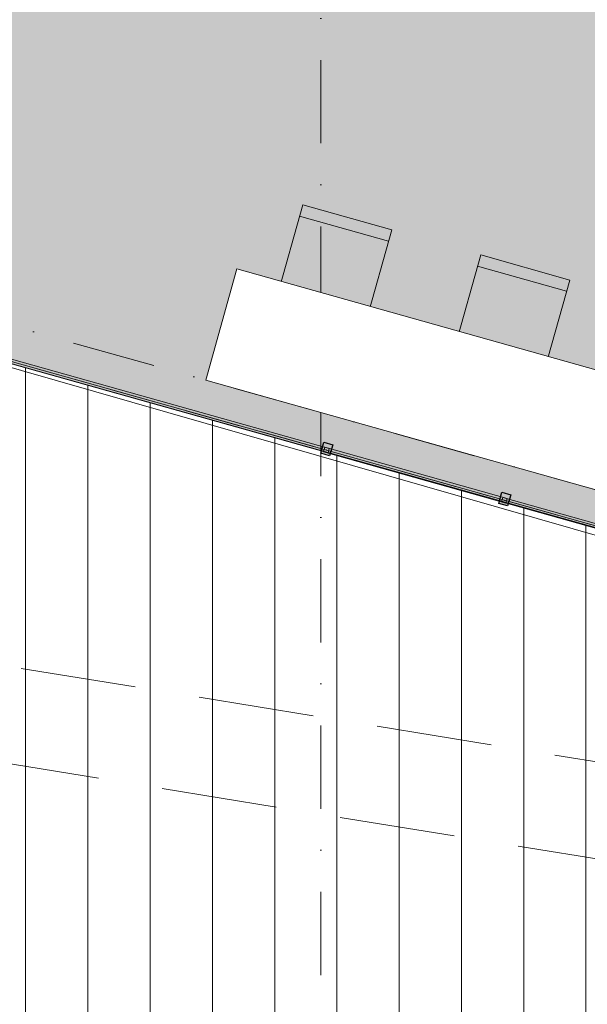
# Model space of a CAD drawing. Header units: millimetres. Extents: x 7523222 to 7678971, y 5352079 to 5786624.
# Tile 27 of 92: x 7550337 to 7552793, y 5761327 to 5765589. Entities that reach past the tile are written whole.
import ezdxf
from ezdxf.enums import TextEntityAlignment as Align

# ---------------------------------------------------------------- set-up
doc = ezdxf.new("R2010")
doc.units = ezdxf.units.MM
doc.header["$MEASUREMENT"] = 0
for name, pattern in [('Krawędzie ukryte', [340, 240, -100]), ('Kropki i Kreski', [720, 360, -180, 0, -180]), ('Przerywana długa', [780, 500, -280]), ('Wipeout_Contour', [1000, 0, -1000])]:
    doc.linetypes.add(name, pattern=pattern)
for name, color, linetype in [('460-K Stropy', 7, 'Continuous'), ('Nowe_2025-08-14 Strefy', 7, 'Continuous'), ('Nowe_280-A Dachy Powłoki', 7, 'Continuous'), ('Nowe_290-A Ściany kurtynowe', 7, 'Continuous'), ('Nowe_299-A Wymiary opisy PB', 7, 'Continuous'), ('Nowe_320-W Umeblowanie', 7, 'Continuous'), ('Nowe_410-K Osie', 7, 'Continuous'), ('Nowe_460-K Stropy', 7, 'Continuous')]:
    doc.layers.add(name, color=color, linetype=linetype)
for name, color, linetype, lineweight in [('460-K Stropy_Nr_pióra__89', 7, 'Continuous', 13), ('Nowe_2025-09-12 Strefa Taras_Nr_pióra__2', 8, 'Continuous', 13), ('Nowe_290-A Ściany kurtynowe_Nr_pióra__1', 7, 'Continuous', 13), ('Nowe_290-A Ściany kurtynowe_Nr_pióra__27', 7, 'Continuous', 25), ('Nowe_290-A Ściany kurtynowe_Nr_pióra__87', 7, 'Continuous', 13), ('Nowe_299-A Wymiary opisy PB_Nr_pióra__6', 5, 'Continuous', 13), ('Nowe_320-W Umeblowanie_Nr_pióra__2', 8, 'Continuous', 13), ('Nowe_410-K Osie_Nr_pióra__1', 7, 'Continuous', 13), ('Nowe_460-K Stropy_Nr_pióra__89', 7, 'Continuous', 13)]:
    doc.layers.add(name, color=color, linetype=linetype, lineweight=lineweight)
for name, color, linetype, lineweight, true_color in [('Nowe_2025-08-14 Strefy_Nr_pióra__234', 7, 'Continuous', 0, 0xe8e8e8), ('Nowe_2025-09-12 Strefa Taras_Nr_pióra__102', 7, 'Continuous', 5, 0xcccccc), ('Nowe_280-A Dachy Powłoki_Nr_pióra__61', 7, 'Continuous', 13, 0x6a6a6a), ('Nowe_299-A Wymiary opisy PB_Nr_pióra__45', 7, 'Continuous', 15, 0x40a5ff), ('Nowe_299-A Wymiary opisy PB_Nr_pióra__85', 7, 'Continuous', 13, 0x80c2ff), ('Nowe_410-K Osie_Nr_pióra__5', 7, 'Continuous', 13, 0x40a5ff)]:
    doc.layers.add(name, color=color, linetype=linetype, lineweight=lineweight, true_color=true_color)
doc.styles.add('STYL_AUTOMATYCZNY_2', font='arial.ttf')
doc.styles.add('STYL_AUTOMATYCZNY_3', font='arial.ttf')
doc.dimstyles.new('STYL_AUTOMATYCZNY__1', dxfattribs={"dimtxt": 200, "dimasz": 95, "dimexe": 0.18, "dimexo": 0.0625, "dimgap": 0, "dimtad": 1, "dimdec": 1, "dimlfac": 0.1, "dimzin": 0, "dimdsep": 46, "dimtxsty": 'STYL_AUTOMATYCZNY_2', "dimblk": 'ARROWHEAD_2', "dimblk1": 'ARROWHEAD_2', "dimblk2": 'ARROWHEAD_2', "dimcen": 0.09, "dimclrd": 256, "dimclre": 256, "dimclrt": 5, "dimadec": 1, "dimazin": 0, "dimtfac": 1, "dimtdec": 4, "dimtmove": 0, "dimatfit": 3, "dimfxl": 0, "dimtolj": 1, "dimtzin": 0, "dimarcsym": 0})
doc.dimstyles.new('STYL_AUTOMATYCZNY__2', dxfattribs={"dimtxt": 200, "dimasz": 95, "dimexe": 0.18, "dimexo": 0.0625, "dimgap": 0, "dimtad": 1, "dimtih": 1, "dimtoh": 1, "dimdec": 1, "dimlfac": 0.1, "dimzin": 0, "dimdsep": 46, "dimtxsty": 'STYL_AUTOMATYCZNY_2', "dimblk": 'ARROWHEAD_2', "dimblk1": 'ARROWHEAD_2', "dimblk2": 'ARROWHEAD_2', "dimcen": 0.09, "dimclrd": 256, "dimclre": 256, "dimclrt": 5, "dimadec": 1, "dimazin": 0, "dimtfac": 1, "dimtdec": 4, "dimtmove": 0, "dimatfit": 3, "dimfxl": 0, "dimtolj": 1, "dimtzin": 0, "dimarcsym": 0})

# ---------------------------------------------------------------- blocks, each defined once
blk = doc.blocks.new('Biblioteka__8', base_point=(7556690.6, 5767524.6))
at = {"color": 254, "linetype": 'Wipeout_Contour', "lineweight": 0, "ltscale": 123630718.2130608}
blk.add_wipeout([(7547543, 5764885.4), (7559957.3, 5761392.5), (7560014.5, 5761595.8), (7563422.9, 5765680.5), (7569072.9, 5765680.5), (7569070.3, 5773058.8), (7565093.2, 5773058.8), (7565093.2, 5776112.5), (7563676.7, 5776112.5), (7563676.7, 5773058.8), (7551520.5, 5773058.8), (7549865, 5773043.1), (7547530.7, 5773043.1)], dxfattribs=at).dxf.layer = 'Nowe_2025-08-14 Strefy'
at = {"layer": 'Nowe_2025-08-14 Strefy_Nr_pióra__234', "linetype": 'Continuous', "lineweight": 0, "true_color": 0xe8e8e8}
h = blk.add_hatch(dxfattribs=at)
h.set_pattern_fill('Posadzka_z_cegieł_na_rąb', color=254, style=0, pattern_type=2)
h.set_pattern_definition([(0, (7555240.84, 5769835.6), (0, 499.98), [333.32, -166.66]), (0, (7555157.5, 5769918.94), (0, 499.98), [333.32, -166.66]), (0, (7555074.2, 5770002.27), (0, 499.98), [333.32, -166.66]), (0, (7554990.85, 5770085.6), (0, 499.98), [333.32, -166.66]), (0, (7554907.5, 5770168.93), (0, 499.98), [333.32, -166.66]), (0, (7554824.2, 5770252.26), (0, 499.98), [333.32, -166.66]), (90, (7555490.83, 5769835.6), (-499.98, 0), [333.32, -166.66]), (90, (7555407.5, 5769918.94), (-499.98, 0), [333.32, -166.66]), (90, (7555324.17, 5770002.27), (-499.98, 0), [333.32, -166.66]), (90, (7555240.84, 5770085.6), (-499.98, 0), [333.32, -166.66]), (90, (7555157.5, 5770168.93), (-499.98, 0), [333.32, -166.66]), (90, (7555074.2, 5770252.26), (-499.98, 0), [333.32, -166.66])])
h.paths.add_polyline_path([(7547543, 5764885.4), (7559957.3, 5761392.5), (7560014.5, 5761595.8), (7563422.9, 5765680.5), (7569072.9, 5765680.5), (7569070.3, 5773058.8), (7565093.2, 5773058.8), (7565093.2, 5776112.5), (7563676.7, 5776112.5), (7563676.7, 5773058.8), (7551520.5, 5773058.8), (7549865, 5773043.1), (7547530.7, 5773043.1)])
blk = doc.blocks.new('*X14', base_point=(6982742.1, 5361781.8))
at = {"layer": 'Nowe_2025-09-12 Strefa Taras_Nr_pióra__102', "color": 254, "linetype": 'Continuous', "lineweight": 5, "true_color": 0xcccccc}
for p, q in [((7550363.1, 5764083.1), (7550363.1, 5763967.2)), ((7550363.1, 5764083.1), (7550363.1, 5763967.2)), ((7550632.5, 5764007.5), (7550632.5, 5763967.2)), ((7550632.5, 5764007.5), (7550632.5, 5763967.2)), ((7550363.1, 5763967.2), (7550363.1, 5763717.2)), ((7550363.1, 5763967.2), (7550363.1, 5763717.2)), ((7550632.5, 5763967.2), (7550632.5, 5763717.2)), ((7550632.5, 5763967.2), (7550632.5, 5763717.2)), ((7550901.9, 5763931.8), (7550901.9, 5763717.2)), ((7550901.9, 5763931.8), (7550901.9, 5763717.2)), ((7551171.3, 5763856.2), (7551171.3, 5763717.2)), ((7551171.3, 5763856.2), (7551171.3, 5763717.2)), ((7551440.7, 5763780.6), (7551440.7, 5763717.2)), ((7551440.7, 5763780.6), (7551440.7, 5763717.2)), ((7550363.1, 5763717.2), (7550363.1, 5763467.2)), ((7550363.1, 5763717.2), (7550363.1, 5763467.2)), ((7550632.5, 5763717.2), (7550632.5, 5763467.2)), ((7550632.5, 5763717.2), (7550632.5, 5763467.2)), ((7550901.9, 5763717.2), (7550901.9, 5763467.2)), ((7550901.9, 5763717.2), (7550901.9, 5763467.2)), ((7551171.3, 5763717.2), (7551171.3, 5763467.2)), ((7551171.3, 5763717.2), (7551171.3, 5763467.2)), ((7551440.7, 5763717.2), (7551440.7, 5763467.2)), ((7551440.7, 5763717.2), (7551440.7, 5763467.2)), ((7551710.1, 5763705), (7551710.1, 5763467.2)), ((7551710.1, 5763705), (7551710.1, 5763467.2)), ((7551979.5, 5763629.4), (7551979.5, 5763467.2)), ((7551979.5, 5763629.4), (7551979.5, 5763467.2)), ((7552248.9, 5763553.8), (7552248.9, 5763467.2)), ((7552248.9, 5763553.8), (7552248.9, 5763467.2)), ((7552518.3, 5763478.1), (7552518.3, 5763467.2)), ((7552518.3, 5763478.1), (7552518.3, 5763467.2)), ((7550363.1, 5763467.2), (7550363.1, 5763217.2)), ((7550363.1, 5763467.2), (7550363.1, 5763217.2)), ((7550632.5, 5763467.2), (7550632.5, 5763217.2)), ((7550632.5, 5763467.2), (7550632.5, 5763217.2)), ((7550901.9, 5763467.2), (7550901.9, 5763217.2)), ((7550901.9, 5763467.2), (7550901.9, 5763217.2)), ((7551171.3, 5763467.2), (7551171.3, 5763217.2)), ((7551171.3, 5763467.2), (7551171.3, 5763217.2)), ((7551440.7, 5763467.2), (7551440.7, 5763217.2)), ((7551440.7, 5763467.2), (7551440.7, 5763217.2)), ((7551710.1, 5763467.2), (7551710.1, 5763217.2)), ((7551710.1, 5763467.2), (7551710.1, 5763217.2)), ((7551979.5, 5763467.2), (7551979.5, 5763217.2)), ((7551979.5, 5763467.2), (7551979.5, 5763217.2)), ((7552248.9, 5763467.2), (7552248.9, 5763217.2)), ((7552248.9, 5763467.2), (7552248.9, 5763217.2)), ((7552518.3, 5763467.2), (7552518.3, 5763217.2)), ((7552518.3, 5763467.2), (7552518.3, 5763217.2)), ((7552787.7, 5763402.5), (7552787.7, 5763217.2)), ((7552787.7, 5763402.5), (7552787.7, 5763217.2)), ((7550363.1, 5763217.2), (7550363.1, 5762967.2)), ((7550363.1, 5763217.2), (7550363.1, 5762967.2)), ((7550632.5, 5763217.2), (7550632.5, 5762967.2)), ((7550632.5, 5763217.2), (7550632.5, 5762967.2)), ((7550901.9, 5763217.2), (7550901.9, 5762967.2)), ((7550901.9, 5763217.2), (7550901.9, 5762967.2)), ((7551171.3, 5763217.2), (7551171.3, 5762967.2)), ((7551171.3, 5763217.2), (7551171.3, 5762967.2)), ((7551440.7, 5763217.2), (7551440.7, 5762967.2)), ((7551440.7, 5763217.2), (7551440.7, 5762967.2)), ((7551710.1, 5763217.2), (7551710.1, 5762967.2)), ((7551710.1, 5763217.2), (7551710.1, 5762967.2)), ((7551979.5, 5763217.2), (7551979.5, 5762967.2)), ((7551979.5, 5763217.2), (7551979.5, 5762967.2)), ((7552248.9, 5763217.2), (7552248.9, 5762967.2)), ((7552248.9, 5763217.2), (7552248.9, 5762967.2)), ((7552518.3, 5763217.2), (7552518.3, 5762967.2)), ((7552518.3, 5763217.2), (7552518.3, 5762967.2)), ((7552787.7, 5763217.2), (7552787.7, 5762967.2)), ((7552787.7, 5763217.2), (7552787.7, 5762967.2)), ((7550363.1, 5762967.2), (7550363.1, 5762717.2)), ((7550363.1, 5762967.2), (7550363.1, 5762717.2)), ((7550632.5, 5762967.2), (7550632.5, 5762717.2)), ((7550632.5, 5762967.2), (7550632.5, 5762717.2)), ((7550901.9, 5762967.2), (7550901.9, 5762717.2)), ((7550901.9, 5762967.2), (7550901.9, 5762717.2)), ((7551171.3, 5762967.2), (7551171.3, 5762717.2)), ((7551171.3, 5762967.2), (7551171.3, 5762717.2)), ((7551440.7, 5762967.2), (7551440.7, 5762717.2)), ((7551440.7, 5762967.2), (7551440.7, 5762717.2)), ((7551710.1, 5762967.2), (7551710.1, 5762717.2)), ((7551710.1, 5762967.2), (7551710.1, 5762717.2)), ((7551979.5, 5762967.2), (7551979.5, 5762717.2)), ((7551979.5, 5762967.2), (7551979.5, 5762717.2)), ((7552248.9, 5762967.2), (7552248.9, 5762717.2)), ((7552248.9, 5762967.2), (7552248.9, 5762717.2)), ((7552518.3, 5762967.2), (7552518.3, 5762717.2)), ((7552518.3, 5762967.2), (7552518.3, 5762717.2)), ((7552787.7, 5762967.2), (7552787.7, 5762717.2)), ((7552787.7, 5762967.2), (7552787.7, 5762717.2)), ((7550363.1, 5762717.2), (7550363.1, 5762467.2)), ((7550363.1, 5762717.2), (7550363.1, 5762467.2)), ((7550632.5, 5762717.2), (7550632.5, 5762467.2)), ((7550632.5, 5762717.2), (7550632.5, 5762467.2)), ((7550901.9, 5762717.2), (7550901.9, 5762467.2)), ((7550901.9, 5762717.2), (7550901.9, 5762467.2)), ((7551171.3, 5762717.2), (7551171.3, 5762467.2)), ((7551171.3, 5762717.2), (7551171.3, 5762467.2)), ((7551440.7, 5762717.2), (7551440.7, 5762467.2)), ((7551440.7, 5762717.2), (7551440.7, 5762467.2)), ((7551710.1, 5762717.2), (7551710.1, 5762467.2)), ((7551710.1, 5762717.2), (7551710.1, 5762467.2)), ((7551979.5, 5762717.2), (7551979.5, 5762467.2)), ((7551979.5, 5762717.2), (7551979.5, 5762467.2)), ((7552248.9, 5762717.2), (7552248.9, 5762467.2)), ((7552248.9, 5762717.2), (7552248.9, 5762467.2)), ((7552518.3, 5762717.2), (7552518.3, 5762467.2)), ((7552518.3, 5762717.2), (7552518.3, 5762467.2)), ((7552787.7, 5762717.2), (7552787.7, 5762467.2)), ((7552787.7, 5762717.2), (7552787.7, 5762467.2)), ((7550363.1, 5762467.2), (7550363.1, 5762217.2)), ((7550363.1, 5762467.2), (7550363.1, 5762217.2)), ((7550632.5, 5762467.2), (7550632.5, 5762217.2)), ((7550632.5, 5762467.2), (7550632.5, 5762217.2)), ((7550901.9, 5762467.2), (7550901.9, 5762217.2)), ((7550901.9, 5762467.2), (7550901.9, 5762217.2)), ((7551171.3, 5762467.2), (7551171.3, 5762217.2)), ((7551171.3, 5762467.2), (7551171.3, 5762217.2)), ((7551440.7, 5762467.2), (7551440.7, 5762217.2)), ((7551440.7, 5762467.2), (7551440.7, 5762217.2)), ((7551710.1, 5762467.2), (7551710.1, 5762217.2)), ((7551710.1, 5762467.2), (7551710.1, 5762217.2)), ((7551979.5, 5762467.2), (7551979.5, 5762217.2)), ((7551979.5, 5762467.2), (7551979.5, 5762217.2)), ((7552248.9, 5762467.2), (7552248.9, 5762217.2)), ((7552248.9, 5762467.2), (7552248.9, 5762217.2)), ((7552518.3, 5762467.2), (7552518.3, 5762217.2)), ((7552518.3, 5762467.2), (7552518.3, 5762217.2)), ((7552787.7, 5762467.2), (7552787.7, 5762217.2)), ((7552787.7, 5762467.2), (7552787.7, 5762217.2)), ((7550363.1, 5762217.2), (7550363.1, 5761967.2)), ((7550363.1, 5762217.2), (7550363.1, 5761967.2)), ((7550632.5, 5762217.2), (7550632.5, 5761967.2)), ((7550632.5, 5762217.2), (7550632.5, 5761967.2)), ((7550901.9, 5762217.2), (7550901.9, 5761967.2)), ((7550901.9, 5762217.2), (7550901.9, 5761967.2)), ((7551171.3, 5762217.2), (7551171.3, 5761967.2)), ((7551171.3, 5762217.2), (7551171.3, 5761967.2)), ((7551440.7, 5762217.2), (7551440.7, 5761967.2)), ((7551440.7, 5762217.2), (7551440.7, 5761967.2)), ((7551710.1, 5762217.2), (7551710.1, 5761967.2)), ((7551710.1, 5762217.2), (7551710.1, 5761967.2)), ((7551979.5, 5762217.2), (7551979.5, 5761967.2)), ((7551979.5, 5762217.2), (7551979.5, 5761967.2)), ((7552248.9, 5762217.2), (7552248.9, 5761967.2)), ((7552248.9, 5762217.2), (7552248.9, 5761967.2)), ((7552518.3, 5762217.2), (7552518.3, 5761967.2)), ((7552518.3, 5762217.2), (7552518.3, 5761967.2)), ((7552787.7, 5762217.2), (7552787.7, 5761967.2)), ((7552787.7, 5762217.2), (7552787.7, 5761967.2)), ((7550363.1, 5761967.2), (7550363.1, 5761717.2)), ((7550363.1, 5761967.2), (7550363.1, 5761717.2)), ((7550632.5, 5761967.2), (7550632.5, 5761717.2)), ((7550632.5, 5761967.2), (7550632.5, 5761717.2)), ((7550901.9, 5761967.2), (7550901.9, 5761717.2)), ((7550901.9, 5761967.2), (7550901.9, 5761717.2)), ((7551171.3, 5761967.2), (7551171.3, 5761717.2)), ((7551171.3, 5761967.2), (7551171.3, 5761717.2)), ((7551440.7, 5761967.2), (7551440.7, 5761717.2)), ((7551440.7, 5761967.2), (7551440.7, 5761717.2)), ((7551710.1, 5761967.2), (7551710.1, 5761717.2)), ((7551710.1, 5761967.2), (7551710.1, 5761717.2)), ((7551979.5, 5761967.2), (7551979.5, 5761717.2)), ((7551979.5, 5761967.2), (7551979.5, 5761717.2)), ((7552248.9, 5761967.2), (7552248.9, 5761717.2)), ((7552248.9, 5761967.2), (7552248.9, 5761717.2)), ((7552518.3, 5761967.2), (7552518.3, 5761717.2)), ((7552518.3, 5761967.2), (7552518.3, 5761717.2)), ((7552787.7, 5761967.2), (7552787.7, 5761717.2)), ((7552787.7, 5761967.2), (7552787.7, 5761717.2)), ((7550363.1, 5761717.2), (7550363.1, 5761467.2)), ((7550363.1, 5761717.2), (7550363.1, 5761467.2)), ((7550632.5, 5761717.2), (7550632.5, 5761467.2)), ((7550632.5, 5761717.2), (7550632.5, 5761467.2)), ((7550901.9, 5761717.2), (7550901.9, 5761467.2)), ((7550901.9, 5761717.2), (7550901.9, 5761467.2)), ((7551171.3, 5761717.2), (7551171.3, 5761467.2)), ((7551171.3, 5761717.2), (7551171.3, 5761467.2)), ((7551440.7, 5761717.2), (7551440.7, 5761467.2)), ((7551440.7, 5761717.2), (7551440.7, 5761467.2)), ((7551710.1, 5761717.2), (7551710.1, 5761467.2)), ((7551710.1, 5761717.2), (7551710.1, 5761467.2)), ((7551979.5, 5761717.2), (7551979.5, 5761467.2)), ((7551979.5, 5761717.2), (7551979.5, 5761467.2)), ((7552248.9, 5761717.2), (7552248.9, 5761467.2)), ((7552248.9, 5761717.2), (7552248.9, 5761467.2)), ((7552518.3, 5761717.2), (7552518.3, 5761467.2)), ((7552518.3, 5761717.2), (7552518.3, 5761467.2)), ((7552787.7, 5761717.2), (7552787.7, 5761467.2)), ((7552787.7, 5761717.2), (7552787.7, 5761467.2)), ((7550363.1, 5761467.2), (7550363.1, 5761217.2)), ((7550363.1, 5761467.2), (7550363.1, 5761217.2)), ((7550632.5, 5761467.2), (7550632.5, 5761217.2)), ((7550632.5, 5761467.2), (7550632.5, 5761217.2)), ((7550901.9, 5761467.2), (7550901.9, 5761217.2)), ((7550901.9, 5761467.2), (7550901.9, 5761217.2)), ((7551171.3, 5761467.2), (7551171.3, 5761217.2)), ((7551171.3, 5761467.2), (7551171.3, 5761217.2)), ((7551440.7, 5761467.2), (7551440.7, 5761217.2)), ((7551440.7, 5761467.2), (7551440.7, 5761217.2)), ((7551710.1, 5761467.2), (7551710.1, 5761217.2)), ((7551710.1, 5761467.2), (7551710.1, 5761217.2)), ((7551979.5, 5761467.2), (7551979.5, 5761217.2)), ((7551979.5, 5761467.2), (7551979.5, 5761217.2)), ((7552248.9, 5761467.2), (7552248.9, 5761217.2)), ((7552248.9, 5761467.2), (7552248.9, 5761217.2)), ((7552518.3, 5761467.2), (7552518.3, 5761217.2)), ((7552518.3, 5761467.2), (7552518.3, 5761217.2)), ((7552787.7, 5761467.2), (7552787.7, 5761217.2)), ((7552787.7, 5761467.2), (7552787.7, 5761217.2))]:
    blk.add_line(p, q, dxfattribs=at)
blk = doc.blocks.new('Wypełnienie_2', base_point=(6982742.1, 5361781.8))
at = {"layer": 'Nowe_2025-09-12 Strefa Taras_Nr_pióra__2', "color": 8, "linetype": 'Continuous', "lineweight": 13, "flags": 128}
blk.add_lwpolyline([(7545569.1, 5760225.6), (7563560.7, 5760225.6), (7563556.3, 5760379.9), (7545569.3, 5765428.6)], close=True, dxfattribs=at)
at = {"layer": 'Nowe_2025-09-12 Strefa Taras_Nr_pióra__102', "color": 254, "linetype": 'Continuous', "lineweight": 5, "true_color": 0xcccccc}
blk.add_blockref('*X14', (6982742.1, 5361781.8), dxfattribs=at)
blk = doc.blocks.new('Strop_1', base_point=(7545569.3, 5765416.7))
at = {"layer": '460-K Stropy_Nr_pióra__89', "color": 7, "linetype": 'Continuous', "lineweight": 13, "flags": 128}
blk.add_lwpolyline([(7545569.3, 5765416.7), (7545569.4, 5765416.7), (7545583.3, 5760225.6), (7563556.7, 5760225.6), (7563556.7, 5760277.2), (7545569.3, 5765440.9)], close=True, dxfattribs=at)
blk = doc.blocks.new('Strop_2', base_point=(7545569.3, 5765440.7))
at = {"layer": 'Nowe_460-K Stropy_Nr_pióra__89', "color": 7, "linetype": 'Continuous', "lineweight": 13, "flags": 128}
blk.add_lwpolyline([(7545569.3, 5765440.7), (7545570.4, 5774069.3), (7545569.9, 5774225), (7550411, 5775591.3), (7550367.5, 5775745.3), (7563478, 5779445.6), (7569230.3, 5779445.6), (7569230.3, 5760535.6), (7563002.9, 5760535.6), (7547524.7, 5764890.6), (7545824.4, 5765369)], close=True, dxfattribs=at)
blk = doc.blocks.new('Przegroda strukturalna_13', base_point=(6982742.1, 5361781.8))
at = {"layer": 'Nowe_290-A Ściany kurtynowe', "linetype": 'Continuous', "lineweight": 0, "true_color": 0x000000}
for points in [[(7550063.9, 5764165.7), (7551671.5, 5763713.4), (7551676.9, 5763732.7), (7550069.3, 5764185)], [(7551678.4, 5763701.1), (7551691.9, 5763749.2), (7551653.4, 5763760.1), (7551639.9, 5763711.9)], [(7551652.2, 5763718.9), (7552441.6, 5763496.8), (7552447, 5763516), (7551657.6, 5763738.1)], [(7552448.5, 5763484.4), (7552462, 5763532.6), (7552423.5, 5763543.4), (7552410, 5763495.3)], [(7552422.3, 5763502.2), (7554029.9, 5763049.9), (7554035.3, 5763069.1), (7552427.7, 5763521.4)]]:
    blk.add_hatch(color=18, dxfattribs=at).paths.add_polyline_path(points)
at = {"layer": 'Nowe_290-A Ściany kurtynowe_Nr_pióra__1', "color": 7, "linetype": 'Continuous', "lineweight": 13, "flags": 128}
for points in [[(7550063.9, 5764165.7), (7550069.3, 5764185), (7551676.9, 5763732.7), (7551671.5, 5763713.4)], [(7551652.2, 5763718.9), (7551657.6, 5763738.1), (7552447, 5763516), (7552441.6, 5763496.8)], [(7552422.3, 5763502.2), (7552427.7, 5763521.4), (7554035.3, 5763069.1), (7554029.9, 5763049.9)]]:
    blk.add_lwpolyline(points, close=True, dxfattribs=at)
at = {"layer": 'Nowe_290-A Ściany kurtynowe_Nr_pióra__27', "color": 7, "linetype": 'Continuous', "lineweight": 25, "flags": 128}
for points in [[(7551678.4, 5763701.1), (7551639.9, 5763711.9), (7551653.4, 5763760.1), (7551691.9, 5763749.2)], [(7552448.5, 5763484.4), (7552410, 5763495.3), (7552423.5, 5763543.4), (7552462, 5763532.6)]]:
    blk.add_lwpolyline(points, close=True, dxfattribs=at)
blk = doc.blocks.new('Przegroda strukturalna_14', base_point=(6982742.1, 5361781.8))
at = {"layer": 'Nowe_290-A Ściany kurtynowe_Nr_pióra__87', "color": 7, "linetype": 'Krawędzie ukryte', "lineweight": 13}
for p, q in [((7550076.2, 5764172.7), (7551664.6, 5763725.8)), ((7551664.6, 5763725.8), (7552434.7, 5763509.1)), ((7552434.7, 5763509.1), (7553566, 5763190.8))]:
    blk.add_line(p, q, dxfattribs=at)
for p in [(7551664.6, 5763725.8), (7552434.7, 5763509.1)]:
    blk.add_point(p, dxfattribs=at)
blk = doc.blocks.new('Dach_1', base_point=(7545724.4, 5763108.3))
at = {"layer": 'Nowe_280-A Dachy Powłoki_Nr_pióra__61', "color": 251, "linetype": 'Przerywana długa', "lineweight": 13, "true_color": 0x6a6a6a, "flags": 128}
for points in [[(7545724.4, 5763531.4), (7563565.9, 5760633), (7568822.9, 5760633)], [(7569230.3, 5760225.6), (7563509.5, 5760225.6), (7545724.4, 5763108.3)]]:
    blk.add_lwpolyline(points, dxfattribs=at)
blk = doc.blocks.new('Krzesło szkolne 27[9]', base_point=(7552606.1, 5764067.5))
at = {"layer": 'Nowe_320-W Umeblowanie', "linetype": 'Continuous', "lineweight": 0, "true_color": 0xffffff}
blk.add_hatch(color=7, dxfattribs=at).paths.add_polyline_path([(7552606.1, 5764067.5), (7552717.2, 5764462.2), (7552332.1, 5764570.5), (7552221.1, 5764175.8)])
at = {"layer": 'Nowe_320-W Umeblowanie_Nr_pióra__2', "color": 8, "linetype": 'Continuous', "lineweight": 13}
blk.add_line((7552703.7, 5764414), (7552318.6, 5764522.4), dxfattribs=at)
at = {"layer": 'Nowe_320-W Umeblowanie_Nr_pióra__2', "color": 8, "linetype": 'Continuous', "lineweight": 13, "flags": 128}
blk.add_lwpolyline([(7552606.1, 5764067.5), (7552221.1, 5764175.8), (7552332.1, 5764570.5), (7552717.2, 5764462.2)], close=True, dxfattribs=at)
blk = doc.blocks.new('Krzesło szkolne 27[10]', base_point=(7551836.1, 5764284.2))
at = {"layer": 'Nowe_320-W Umeblowanie', "linetype": 'Continuous', "lineweight": 0, "true_color": 0xffffff}
blk.add_hatch(color=7, dxfattribs=at).paths.add_polyline_path([(7551836.1, 5764284.2), (7551947.1, 5764678.8), (7551562, 5764787.2), (7551451, 5764392.5)])
at = {"layer": 'Nowe_320-W Umeblowanie_Nr_pióra__2', "color": 8, "linetype": 'Continuous', "lineweight": 13}
blk.add_line((7551933.6, 5764630.7), (7551548.5, 5764739), dxfattribs=at)
at = {"layer": 'Nowe_320-W Umeblowanie_Nr_pióra__2', "color": 8, "linetype": 'Continuous', "lineweight": 13, "flags": 128}
blk.add_lwpolyline([(7551836.1, 5764284.2), (7551451, 5764392.5), (7551562, 5764787.2), (7551947.1, 5764678.8)], close=True, dxfattribs=at)
blk = doc.blocks.new('Standardowy znacznik osi[26]', base_point=(7551640.5, 5781536.1))
at = {"layer": 'Nowe_410-K Osie_Nr_pióra__5', "color": 161, "linetype": 'Kropki i Kreski', "lineweight": 13, "true_color": 0x40a5ff}
blk.add_line((7551640.5, 5780536.1), (7551640.5, 5759403.4), dxfattribs=at)
at = {"layer": 'Nowe_410-K Osie_Nr_pióra__1', "color": 7, "lineweight": 13, "style": 'STYL_AUTOMATYCZNY_3'}
for tag, p in [('AC_MarkerText_1_0', (7551640.5, 5782111.1)), ('AC_MarkerText_1_1', (7551640.5, 5758178.4))]:
    blk.add_attdef(tag, text='', height=350, dxfattribs=at).set_placement(p, align=Align.TOP_CENTER)
blk = doc.blocks.new('Biurko szkolne 27[42]', base_point=(7551277.6, 5764509.9))
at = {"color": 254, "linetype": 'Wipeout_Contour', "lineweight": 0, "ltscale": 38007181.81389747}
blk.add_wipeout([(7551277.6, 5764509.9), (7551142.2, 5764028.6), (7557303, 5762295.2), (7557438.4, 5762776.5)], dxfattribs=at).dxf.layer = 'Nowe_320-W Umeblowanie'
at = {"layer": 'Nowe_320-W Umeblowanie_Nr_pióra__2', "color": 8, "linetype": 'Continuous', "lineweight": 13, "flags": 128}
blk.add_lwpolyline([(7551277.6, 5764509.9), (7557438.4, 5762776.5), (7557303, 5762295.2), (7551142.2, 5764028.6)], close=True, dxfattribs=at)
blk = doc.blocks.new('Standardowy znacznik osi[97]', base_point=(7565743.5, 5759920.4))
at = {"layer": 'Nowe_410-K Osie_Nr_pióra__5', "color": 161, "linetype": 'Kropki i Kreski', "lineweight": 13, "true_color": 0x40a5ff}
blk.add_line((7564780.8, 5760191.2), (7541379.6, 5766775.4), dxfattribs=at)
at = {"layer": 'Nowe_410-K Osie_Nr_pióra__1', "color": 7, "lineweight": 13, "style": 'STYL_AUTOMATYCZNY_3'}
for tag, p in [('AC_MarkerText_1_1', (7540031.9, 5767329.6)), ('AC_MarkerText_1_0', (7566128.5, 5759987))]:
    blk.add_attdef(tag, text='', height=350, rotation=360, dxfattribs=at).set_placement(p, align=Align.TOP_CENTER)
blk = doc.blocks.new('*D278', base_point=(6982742.1, 5361781.8))
at = {"layer": 'Nowe_299-A Wymiary opisy PB_Nr_pióra__45', "color": 161, "linetype": 'Continuous', "lineweight": 15, "true_color": 0x40a5ff}
for p, q in [((7524916.3, 5758993), (7524844.1, 5758868)), ((7569194.2, 5758868), (7569266.4, 5758993))]:
    blk.add_line(p, q, dxfattribs=at)
at = {"layer": 'Nowe_299-A Wymiary opisy PB_Nr_pióra__85', "color": 151, "linetype": 'Continuous', "lineweight": 13, "true_color": 0x80c2ff}
for p, q in [((7524880.2, 5758836.7), (7524880.2, 5759024.2)), ((7569230.3, 5758836.7), (7569230.3, 5759024.2)), ((7524819, 5758930.5), (7524880.2, 5758930.5)), ((7524880.2, 5758930.5), (7569230.3, 5758930.5)), ((7569230.3, 5758930.5), (7569291.4, 5758930.5))]:
    blk.add_line(p, q, dxfattribs=at)
at = {"layer": 'Nowe_299-A Wymiary opisy PB_Nr_pióra__6', "color": 5, "lineweight": 13, "insert": (7546712, 5758970.5), "char_height": 200, "attachment_point": 7, "style": 'STYL_AUTOMATYCZNY_2'}
blk.add_mtext('\\A1;{\\pql;\\fArial|b0|i0|c238|p0;\\W1.000000;4\xa0435}', dxfattribs=at)
blk = doc.blocks.new('ARROWHEAD_2')
at = {"color": 0, "linetype": 'Continuous', "lineweight": 0}
for p, q in [((-0.378, -0.655), (0.378, 0.655)), ((0, 0), (-1, 0))]:
    blk.add_line(p, q, dxfattribs=at)
blk = doc.blocks.new('*D282', base_point=(6982742.1, 5361781.8))
at = {"layer": 'Nowe_299-A Wymiary opisy PB_Nr_pióra__45', "color": 161, "linetype": 'Continuous', "lineweight": 15, "true_color": 0x40a5ff}
for p, q in [((7545596, 5759362.8), (7545523.8, 5759237.8)), ((7569194.2, 5759237.8), (7569266.4, 5759362.8))]:
    blk.add_line(p, q, dxfattribs=at)
at = {"layer": 'Nowe_299-A Wymiary opisy PB_Nr_pióra__85', "color": 151, "linetype": 'Continuous', "lineweight": 13, "true_color": 0x80c2ff}
for p, q in [((7545559.9, 5759206.6), (7545559.9, 5759394.1)), ((7569230.3, 5759206.6), (7569230.3, 5759394.1)), ((7545559.9, 5759300.3), (7569230.3, 5759300.3)), ((7569230.3, 5759300.3), (7569291.4, 5759300.3))]:
    blk.add_line(p, q, dxfattribs=at)
at = {"layer": 'Nowe_299-A Wymiary opisy PB_Nr_pióra__6', "color": 5, "lineweight": 13, "insert": (7557051.9, 5759340.3), "char_height": 200, "attachment_point": 7, "style": 'STYL_AUTOMATYCZNY_2'}
blk.add_mtext('\\A1;{\\pql;\\fArial|b0|i0|c238|p0;\\W1.000000;2\xa0367}', dxfattribs=at)
blk = doc.blocks.new('*D287', base_point=(6982742.1, 5361781.8))
at = {"layer": 'Nowe_299-A Wymiary opisy PB_Nr_pióra__45', "color": 161, "linetype": 'Continuous', "lineweight": 15, "true_color": 0x40a5ff}
for p, q in [((7545596.5, 5759748.2), (7545524.3, 5759623.2)), ((7563596.8, 5759748.2), (7563524.7, 5759623.2))]:
    blk.add_line(p, q, dxfattribs=at)
at = {"layer": 'Nowe_299-A Wymiary opisy PB_Nr_pióra__85', "color": 151, "linetype": 'Continuous', "lineweight": 13, "true_color": 0x80c2ff}
for p, q in [((7545560.4, 5759592), (7545560.4, 5759779.5)), ((7563560.7, 5759592), (7563560.7, 5759779.5)), ((7545560.4, 5759685.7), (7563560.7, 5759685.7))]:
    blk.add_line(p, q, dxfattribs=at)
at = {"layer": 'Nowe_299-A Wymiary opisy PB_Nr_pióra__6', "color": 5, "lineweight": 13, "insert": (7554217.4, 5759725.7), "char_height": 200, "attachment_point": 7, "style": 'STYL_AUTOMATYCZNY_2'}
blk.add_mtext('\\A1;{\\pql;\\fArial|b0|i0|c238|p0;\\W1.000000;1\xa0800}', dxfattribs=at)
blk = doc.blocks.new('*D299', base_point=(6982742.1, 5361781.8))
at = {"layer": 'Nowe_299-A Wymiary opisy PB_Nr_pióra__45', "color": 161, "linetype": 'Continuous', "lineweight": 15, "true_color": 0x40a5ff}
for p, q in [((7545756.5, 5781305.8), (7545684.3, 5781180.8)), ((7551676.6, 5781305.8), (7551604.4, 5781180.8))]:
    blk.add_line(p, q, dxfattribs=at)
at = {"layer": 'Nowe_299-A Wymiary opisy PB_Nr_pióra__85', "color": 151, "linetype": 'Continuous', "lineweight": 13, "true_color": 0x80c2ff}
for p, q in [((7545720.4, 5781149.5), (7545720.4, 5781337)), ((7551640.5, 5781149.5), (7551640.5, 5781337)), ((7545720.4, 5781243.3), (7551640.5, 5781243.3))]:
    blk.add_line(p, q, dxfattribs=at)
at = {"layer": 'Nowe_299-A Wymiary opisy PB_Nr_pióra__6', "color": 5, "lineweight": 13, "insert": (7548451.6, 5781283.3), "char_height": 200, "attachment_point": 7, "style": 'STYL_AUTOMATYCZNY_2'}
blk.add_mtext('\\A1;{\\pql;\\fArial|b0|i0|c238|p0;\\W1.000000;592}', dxfattribs=at)
blk = doc.blocks.new('*D300', base_point=(6982742.1, 5361781.8))
at = {"layer": 'Nowe_299-A Wymiary opisy PB_Nr_pióra__45', "color": 161, "linetype": 'Continuous', "lineweight": 15, "true_color": 0x40a5ff}
for p, q in [((7551676.6, 5781305.8), (7551604.4, 5781180.8)), ((7557596.5, 5781305.8), (7557524.3, 5781180.8))]:
    blk.add_line(p, q, dxfattribs=at)
at = {"layer": 'Nowe_299-A Wymiary opisy PB_Nr_pióra__85', "color": 151, "linetype": 'Continuous', "lineweight": 13, "true_color": 0x80c2ff}
for p, q in [((7551640.5, 5781149.5), (7551640.5, 5781337)), ((7557560.4, 5781149.5), (7557560.4, 5781337)), ((7551640.5, 5781243.3), (7557560.4, 5781243.3))]:
    blk.add_line(p, q, dxfattribs=at)
at = {"layer": 'Nowe_299-A Wymiary opisy PB_Nr_pióra__6', "color": 5, "lineweight": 13, "insert": (7554371.6, 5781283.3), "char_height": 200, "attachment_point": 7, "style": 'STYL_AUTOMATYCZNY_2'}
blk.add_mtext('\\A1;{\\pql;\\fArial|b0|i0|c238|p0;\\W1.000000;592}', dxfattribs=at)
blk = doc.blocks.new('*D303', base_point=(6982742.1, 5361781.8))
at = {"layer": 'Nowe_299-A Wymiary opisy PB_Nr_pióra__45', "color": 161, "linetype": 'Continuous', "lineweight": 15, "true_color": 0x40a5ff}
for p, q in [((7524916.3, 5780885.3), (7524844.1, 5780760.3)), ((7569194.2, 5780760.3), (7569266.4, 5780885.3))]:
    blk.add_line(p, q, dxfattribs=at)
at = {"layer": 'Nowe_299-A Wymiary opisy PB_Nr_pióra__85', "color": 151, "linetype": 'Continuous', "lineweight": 13, "true_color": 0x80c2ff}
for p, q in [((7524880.2, 5780729.1), (7524880.2, 5780916.6)), ((7569230.3, 5780729.1), (7569230.3, 5780916.6)), ((7524819, 5780822.8), (7524880.2, 5780822.8)), ((7524880.2, 5780822.8), (7569230.3, 5780822.8)), ((7569230.3, 5780822.8), (7569291.4, 5780822.8))]:
    blk.add_line(p, q, dxfattribs=at)
at = {"layer": 'Nowe_299-A Wymiary opisy PB_Nr_pióra__6', "color": 5, "lineweight": 13, "insert": (7546712, 5780862.8), "char_height": 200, "attachment_point": 7, "style": 'STYL_AUTOMATYCZNY_2'}
blk.add_mtext('\\A1;{\\pql;\\fArial|b0|i0|c238|p0;\\W1.000000;4\xa0435}', dxfattribs=at)
blk = doc.blocks.new('*D307', base_point=(6982742.1, 5361781.8))
at = {"layer": 'Nowe_299-A Wymiary opisy PB_Nr_pióra__45', "color": 161, "linetype": 'Continuous', "lineweight": 15, "true_color": 0x40a5ff}
for p, q in [((7545596, 5780443.6), (7545523.8, 5780318.6)), ((7569194.2, 5780318.6), (7569266.4, 5780443.6))]:
    blk.add_line(p, q, dxfattribs=at)
at = {"layer": 'Nowe_299-A Wymiary opisy PB_Nr_pióra__85', "color": 151, "linetype": 'Continuous', "lineweight": 13, "true_color": 0x80c2ff}
for p, q in [((7545559.9, 5780287.4), (7545559.9, 5780474.9)), ((7569230.3, 5780287.4), (7569230.3, 5780474.9)), ((7545559.9, 5780381.1), (7569230.3, 5780381.1)), ((7569230.3, 5780381.1), (7569291.4, 5780381.1))]:
    blk.add_line(p, q, dxfattribs=at)
at = {"layer": 'Nowe_299-A Wymiary opisy PB_Nr_pióra__6', "color": 5, "lineweight": 13, "insert": (7557051.9, 5780421.1), "char_height": 200, "attachment_point": 7, "style": 'STYL_AUTOMATYCZNY_2'}
blk.add_mtext('\\A1;{\\pql;\\fArial|b0|i0|c238|p0;\\W1.000000;2\xa0367}', dxfattribs=at)
blk = doc.blocks.new('*D312', base_point=(6982742.1, 5361781.8))
at = {"layer": 'Nowe_299-A Wymiary opisy PB_Nr_pióra__45', "color": 161, "linetype": 'Continuous', "lineweight": 15, "true_color": 0x40a5ff}
for p, q in [((7545596.5, 5780001.9), (7545524.3, 5779876.9)), ((7563596.8, 5780001.9), (7563524.7, 5779876.9))]:
    blk.add_line(p, q, dxfattribs=at)
at = {"layer": 'Nowe_299-A Wymiary opisy PB_Nr_pióra__85', "color": 151, "linetype": 'Continuous', "lineweight": 13, "true_color": 0x80c2ff}
for p, q in [((7545560.4, 5779845.6), (7545560.4, 5780033.1)), ((7563560.7, 5779845.6), (7563560.7, 5780033.1)), ((7545560.4, 5779939.4), (7563560.7, 5779939.4))]:
    blk.add_line(p, q, dxfattribs=at)
at = {"layer": 'Nowe_299-A Wymiary opisy PB_Nr_pióra__6', "color": 5, "lineweight": 13, "insert": (7554217.4, 5779979.4), "char_height": 200, "attachment_point": 7, "style": 'STYL_AUTOMATYCZNY_2'}
blk.add_mtext('\\A1;{\\pql;\\fArial|b0|i0|c238|p0;\\W1.000000;1\xa0800}', dxfattribs=at)
blk = doc.blocks.new('*D316', base_point=(6982742.1, 5361781.8))
at = {"layer": 'Nowe_299-A Wymiary opisy PB_Nr_pióra__45', "color": 161, "linetype": 'Continuous', "lineweight": 15, "true_color": 0x40a5ff}
for p, q in [((7534815.3, 5767801.6), (7534940.3, 5767729.5)), ((7534815.3, 5760571.7), (7534940.3, 5760499.5))]:
    blk.add_line(p, q, dxfattribs=at)
at = {"layer": 'Nowe_299-A Wymiary opisy PB_Nr_pióra__85', "color": 151, "linetype": 'Continuous', "lineweight": 13, "true_color": 0x80c2ff}
for p, q in [((7534971.5, 5767765.5), (7534784, 5767765.5)), ((7534877.8, 5760535.6), (7534877.8, 5767765.5)), ((7534971.5, 5760535.6), (7534784, 5760535.6)), ((7534877.8, 5760474.5), (7534877.8, 5760535.6))]:
    blk.add_line(p, q, dxfattribs=at)
at = {"layer": 'Nowe_299-A Wymiary opisy PB_Nr_pióra__6', "color": 5, "lineweight": 13, "insert": (7534837.8, 5763921.8), "char_height": 200, "attachment_point": 7, "rotation": 90, "style": 'STYL_AUTOMATYCZNY_2'}
blk.add_mtext('\\A1;{\\pql;\\fArial|b0|i0|c238|p0;\\W1.000000;723}', dxfattribs=at)
blk = doc.blocks.new('*D319', base_point=(6982742.1, 5361781.8))
at = {"layer": 'Nowe_299-A Wymiary opisy PB_Nr_pióra__45', "color": 161, "linetype": 'Continuous', "lineweight": 15, "true_color": 0x40a5ff}
for p, q in [((7535428, 5779409.5), (7535303, 5779481.7)), ((7535303, 5760261.7), (7535428, 5760189.5))]:
    blk.add_line(p, q, dxfattribs=at)
at = {"layer": 'Nowe_299-A Wymiary opisy PB_Nr_pióra__85', "color": 151, "linetype": 'Continuous', "lineweight": 13, "true_color": 0x80c2ff}
for p, q in [((7535365.5, 5779445.6), (7535365.5, 5779506.7)), ((7535459.3, 5779445.6), (7535271.8, 5779445.6)), ((7535365.5, 5760225.6), (7535365.5, 5779445.6)), ((7535459.3, 5760225.6), (7535271.8, 5760225.6)), ((7535365.5, 5760164.5), (7535365.5, 5760225.6))]:
    blk.add_line(p, q, dxfattribs=at)
at = {"layer": 'Nowe_299-A Wymiary opisy PB_Nr_pióra__6', "color": 5, "lineweight": 13, "insert": (7535325.5, 5769492.4), "char_height": 200, "attachment_point": 7, "rotation": 90, "style": 'STYL_AUTOMATYCZNY_2'}
blk.add_mtext('\\A1;{\\pql;\\fArial|b0|i0|c238|p0;\\W1.000000;1\xa0922}', dxfattribs=at)

msp = doc.modelspace()

# ---------------------------------------------------------------- linework, layer by layer
at = {"layer": 'Nowe_2025-08-14 Strefy_Nr_pióra__234', "color": 254, "linetype": 'Continuous', "lineweight": 0, "true_color": 0xe8e8e8, "flags": 128}
msp.add_lwpolyline([(7547542.97, 5764885.42), (7559957.31, 5761392.52), (7560014.51, 5761595.85), (7563422.87, 5765680.54), (7569072.88, 5765680.54), (7569070.3, 5773058.82), (7565093.25, 5773058.82), (7565093.25, 5776112.47), (7563676.74, 5776112.47), (7563676.74, 5773058.82), (7551520.51, 5773058.82), (7549864.98, 5773043.1), (7547530.66, 5773043.1)], close=True, dxfattribs=at)

# ---------------------------------------------------------------- next in the draw order: block references
at = {"layer": 'Nowe_2025-08-14 Strefy', "color": 5, "linetype": 'Continuous', "lineweight": 13}
msp.add_blockref('Biblioteka__8', (7556690.63, 5767524.64), dxfattribs=at)

# ---------------------------------------------------------------- next in the draw order: block references
at = {"layer": '460-K Stropy', "color": 7, "linetype": 'Continuous', "lineweight": 13}
msp.add_blockref('Strop_1', (7545569.34, 5765416.69), dxfattribs=at)
at = {"layer": 'Nowe_2025-09-12 Strefa Taras_Nr_pióra__102', "color": 254, "linetype": 'Continuous', "lineweight": 5, "true_color": 0xcccccc}
msp.add_blockref('Wypełnienie_2', (6982742.06, 5361781.85), dxfattribs=at)
at = {"layer": 'Nowe_280-A Dachy Powłoki', "color": 251, "linetype": 'Continuous', "lineweight": 13, "true_color": 0x6a6a6a}
msp.add_blockref('Dach_1', (7545724.41, 5763108.34), dxfattribs=at)
at = {"layer": 'Nowe_290-A Ściany kurtynowe', "linetype": 'Continuous', "lineweight": 0}
for name in ['Przegroda strukturalna_13', 'Przegroda strukturalna_14']:
    msp.add_blockref(name, (6982742.06, 5361781.85), dxfattribs=at)
at = {"layer": 'Nowe_320-W Umeblowanie', "color": 8, "linetype": 'Continuous', "lineweight": 13}
for name, p in [('Krzesło szkolne 27[10]', (7551836.05, 5764284.16)), ('Krzesło szkolne 27[9]', (7552606.15, 5764067.49))]:
    msp.add_blockref(name, p, dxfattribs=at)
at = {"layer": 'Nowe_410-K Osie', "color": 8, "linetype": 'Continuous', "lineweight": 13}
msp.add_blockref('Standardowy znacznik osi[26]', (7551640.51, 5781536.1), dxfattribs=at)
at = {"layer": 'Nowe_460-K Stropy', "color": 7, "linetype": 'Continuous', "lineweight": 13}
msp.add_blockref('Strop_2', (7545569.34, 5765440.72), dxfattribs=at)

# ---------------------------------------------------------------- next in the draw order: block references
at = {"layer": 'Nowe_320-W Umeblowanie', "color": 8, "linetype": 'Continuous', "lineweight": 13}
msp.add_blockref('Biurko szkolne 27[42]', (7551277.59, 5764509.88), dxfattribs=at)

# ---------------------------------------------------------------- next in the draw order: block references
at = {"layer": 'Nowe_410-K Osie', "color": 8, "linetype": 'Continuous', "lineweight": 13}
msp.add_blockref('Standardowy znacznik osi[97]', (7565743.46, 5759920.36), dxfattribs=at)

# ---------------------------------------------------------------- next in the draw order: dimensions: what is measured, and where the dimension line sits
at = {"layer": 'Nowe_299-A Wymiary opisy PB', "color": 151, "linetype": 'Continuous', "lineweight": 13, "true_color": 0x80c2ff}
for base, p1, p2, picture, middle in [((7551640.51, 5781243.28), (7545720.42, 5758403.44), (7551640.51, 5758403.44), '*D299', (7548679.95, 5781383.28)), ((7557560.37, 5781243.28), (7551640.51, 5758403.44), (7557560.37, 5758403.44), '*D300', (7554599.93, 5781383.28)), ((7569230.3, 5780822.85), (7524880.17, 5779396.83), (7569230.3, 5760225.61), '*D303', (7547055.13, 5780962.85)), ((7569230.3, 5780381.12), (7545559.88, 5765440.75), (7569230.3, 5760225.61), '*D307', (7557394.99, 5780521.12)), ((7563560.74, 5779939.4), (7545560.43, 5765440.72), (7563560.74, 5760225.61), '*D312', (7554560.48, 5780079.4)), ((7569230.3, 5758930.48), (7524880.17, 5779396.83), (7569230.3, 5760225.61), '*D278', (7547055.13, 5759070.48)), ((7569230.3, 5759300.31), (7545559.88, 5765440.75), (7569230.3, 5760225.61), '*D282', (7557394.99, 5759440.31)), ((7563560.74, 5759685.73), (7545560.43, 5765440.72), (7563560.74, 5760225.61), '*D287', (7554560.48, 5759825.73))]:
    dim = msp.add_linear_dim(base=base, p1=p1, p2=p2, dimstyle='STYL_AUTOMATYCZNY__2', dxfattribs=at)
    dim.commit()
    dim.dimension.update_dxf_attribs({"geometry": picture, "text_midpoint": middle, "dimtype": 160})
for base, p1, p2, picture, middle in [((7535365.51, 5779445.61), (7569230.3, 5760225.61), (7569230.3, 5779445.61), '*D319', (7535225.51, 5769835.5)), ((7534877.77, 5767765.54), (7571131, 5760535.61), (7571131, 5767765.54), '*D316', (7534737.77, 5764150.06))]:
    dim = msp.add_linear_dim(base=base, p1=p1, p2=p2, angle=90, dimstyle='STYL_AUTOMATYCZNY__1', dxfattribs=at)
    dim.commit()
    dim.dimension.update_dxf_attribs({"geometry": picture, "text_midpoint": middle, "dimtype": 160, "text_rotation": 90})

doc.saveas('drawing.dxf')
